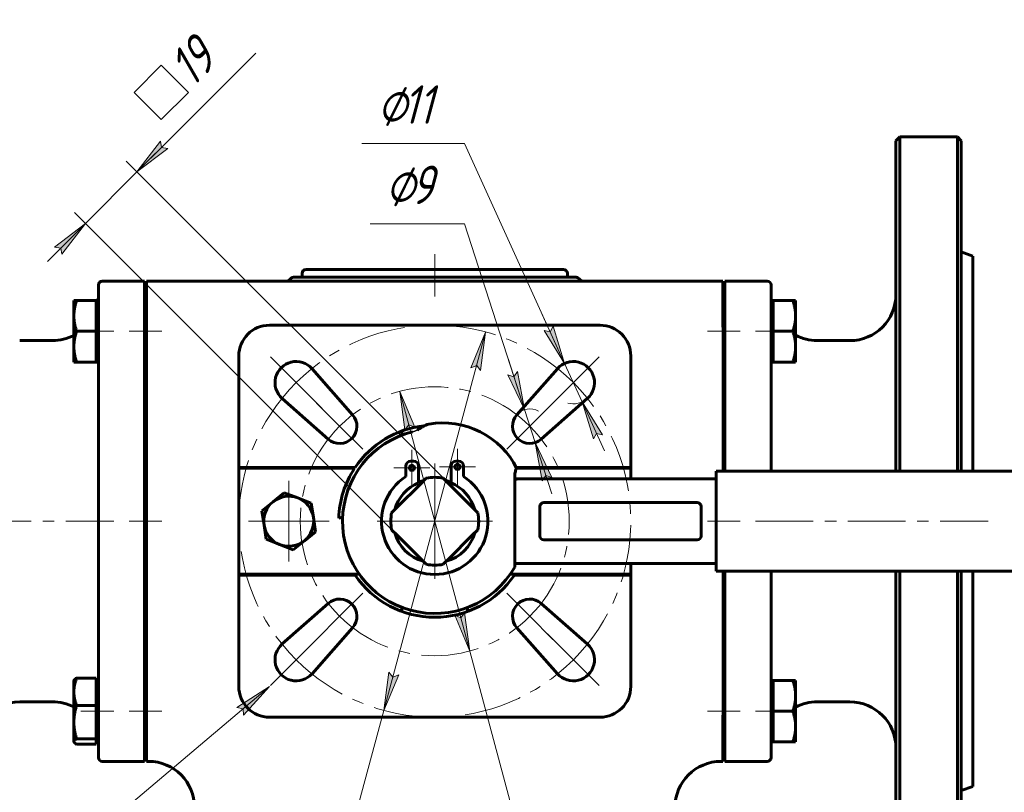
# Model space of a CAD drawing. Header units: millimetres. Extents: x 0 to 605, y 0 to 420.
# Tile 3 of 9: x 105 to 234, y 71 to 172. Entities that reach past the tile are written whole.
import ezdxf

# ---------------------------------------------------------------- set-up
doc = ezdxf.new("R2010")
doc.units = ezdxf.units.MM
for name, pattern in [('K5LT-1', [0]), ('K5LT_AXLED', [12, 7.5, -1.5, 1.5, -1.5]), ('K5LT_BASIC', [0]), ('K5LT_THIN', [0])]:
    doc.linetypes.add(name, pattern=pattern)
doc.layers.add('Системный слой', color=7, linetype='Continuous')
doc.layers.add('Системный слой (1)', color=7, linetype='Continuous', true_color=0x6c6c6c)
doc.styles.add('KDIMTEXTSTYLE', font='txt', dxfattribs={"width": 0.96, "oblique": 15, "height": 5})
doc.styles.add('KTEXTSTYLE', font='txt', dxfattribs={"width": 0.96, "height": 5})
doc.dimstyles.new('KDIMSTYLE (0.50)', dxfattribs={"dimtxt": 5, "dimasz": 1, "dimexe": 2, "dimexo": 0, "dimgap": 1, "dimtad": 1, "dimlfac": 2, "dimtxsty": 'KDIMTEXTSTYLE', "dimsah": 1, "dimcen": 0, "dimdle": 1, "dimadec": 0, "dimazin": 0, "dimtfac": 0.667, "dimtmove": 0, "dimatfit": 3, "dimfxl": 1, "dimtvp": 1, "dimtolj": 1, "dimtzin": 0, "dimarcsym": 0})

# ---------------------------------------------------------------- blocks, each defined once
blk = doc.blocks.new('U51')
at = {"layer": 'Системный слой (1)', "color": 143, "linetype": 'K5LT_BASIC', "lineweight": 60, "true_color": 0x33acca}
for p, q in [((219.92, 112.76), (219.92, 156.26)), ((219.92, 56.26), (219.92, 99.76))]:
    blk.add_line(p, q, dxfattribs=at)
blk = doc.blocks.new('U52')
at = {"layer": 'Системный слой (1)', "color": 143, "linetype": 'K5LT_BASIC', "lineweight": 60, "true_color": 0x33acca}
for p, q in [((203.17, 112.76), (203.17, 131.51)), ((203.17, 81.01), (203.17, 99.76))]:
    blk.add_line(p, q, dxfattribs=at)
blk = doc.blocks.new('U53')
at = {"layer": 'Системный слой (1)', "color": 143, "linetype": 'K5LT_BASIC', "lineweight": 60, "true_color": 0x33acca}
for p, q in [((227.92, 112.76), (227.92, 155.76)), ((227.92, 56.76), (227.92, 99.76))]:
    blk.add_line(p, q, dxfattribs=at)
blk = doc.blocks.new('U54')
at = {"layer": 'Системный слой (1)', "color": 143, "linetype": 'K5LT_BASIC', "lineweight": 60, "true_color": 0x33acca}
for p, q in [((229.42, 140.76), (229.42, 112.76)), ((229.42, 99.76), (229.42, 71.76))]:
    blk.add_line(p, q, dxfattribs=at)
blk = doc.blocks.new('U55')
at = {"layer": 'Системный слой (1)', "color": 143, "linetype": 'K5LT_BASIC', "lineweight": 60, "true_color": 0x33acca}
for start, end in [(62.1824, 90), (0, 7.5181)]:
    blk.add_arc((109.67, 76.76), 6, start, end, dxfattribs=at)
blk = doc.blocks.new('U57')
at = {"layer": 'Системный слой (1)', "color": 143, "linetype": 'K5LT_BASIC', "lineweight": 60, "true_color": 0x33acca}
for p, q in [((219.42, 155.76), (219.42, 112.76)), ((219.42, 99.76), (219.42, 56.76))]:
    blk.add_line(p, q, dxfattribs=at)
blk = doc.blocks.new('U58')
at = {"layer": 'Системный слой (1)', "color": 143, "linetype": 'K5LT_BASIC', "lineweight": 60, "true_color": 0x33acca}
for start, end in [(352.4819, 0), (270, 297.8176)]:
    blk.add_arc((109.67, 135.76), 6, start, end, dxfattribs=at)
blk = doc.blocks.new('U59')
at = {"layer": 'Системный слой (1)', "color": 143, "linetype": 'K5LT_BASIC', "lineweight": 60, "true_color": 0x33acca}
for start, end in [(90, 117.8176), (172.4819, 180)]:
    blk.add_arc((209.17, 76.76), 6, start, end, dxfattribs=at)
blk = doc.blocks.new('U60')
at = {"layer": 'Системный слой (1)', "color": 143, "linetype": 'K5LT_BASIC', "lineweight": 60, "true_color": 0x33acca}
for p, q in [((197.17, 131.51), (197.17, 112.76)), ((197.17, 99.76), (197.17, 81.01))]:
    blk.add_line(p, q, dxfattribs=at)
blk = doc.blocks.new('U61')
at = {"layer": 'Системный слой (1)', "color": 143, "linetype": 'K5LT_BASIC', "lineweight": 60, "true_color": 0x33acca}
for start, end in [(180, 187.5181), (242.1824, 270)]:
    blk.add_arc((209.17, 135.76), 6, start, end, dxfattribs=at)
blk = doc.blocks.new('U62')
at = {"layer": 'Системный слой (1)', "color": 143, "linetype": 'K5LT_BASIC', "lineweight": 60, "true_color": 0x33acca}
for p, q in [((227.42, 156.26), (227.42, 112.76)), ((227.42, 99.76), (227.42, 56.26))]:
    blk.add_line(p, q, dxfattribs=at)
blk = doc.blocks.new('U64')
at = {"layer": 'Системный слой (1)', "color": 143, "linetype": 'K5LT_BASIC', "lineweight": 60, "true_color": 0x33acca}
for p, q in [((184.92, 113.16), (184.92, 111.76)), ((184.92, 100.76), (184.92, 99.36))]:
    blk.add_line(p, q, dxfattribs=at)
blk = doc.blocks.new('U65')
at = {"layer": 'Системный слой (1)', "color": 143, "linetype": 'K5LT_BASIC', "lineweight": 60, "true_color": 0x33acca}
for p, q in [((196.92, 131.51), (196.92, 112.76)), ((196.92, 99.76), (196.92, 81.01))]:
    blk.add_line(p, q, dxfattribs=at)
blk = doc.blocks.new('U66')
at = {"layer": 'Системный слой (1)', "color": 143, "linetype": 'K5LT_BASIC', "lineweight": 60, "true_color": 0x33acca}
for p, q in [((112.47, 77.59), (112.47, 77.56)), ((112.47, 77.56), (112.48, 77.53)), ((112.48, 77.53), (112.5, 77.5)), ((112.5, 77.5), (112.56, 77.41)), ((112.56, 77.41), (112.67, 77.33)), ((112.67, 77.33), (112.83, 77.23))]:
    blk.add_line(p, q, dxfattribs=at)
blk = doc.blocks.new('U67')
at = {"layer": 'Системный слой (1)', "color": 30, "linetype": 'K5LT_AXLED', "lineweight": 18, "true_color": 0xff8000}
for q in [(140.42, 111.51), (135.17, 106.26), (145.67, 106.26), (140.42, 101.01)]:
    blk.add_line((140.42, 106.26), q, dxfattribs=at)
blk = doc.blocks.new('U68')
at = {"layer": 'Системный слой (1)', "color": 30, "linetype": 'K5LT_AXLED', "lineweight": 18, "true_color": 0xff8000}
for q in [(156.45, 115.53), (154.11, 113.2), (158.78, 113.2), (156.45, 110.87)]:
    blk.add_line((156.45, 113.2), q, dxfattribs=at)
blk = doc.blocks.new('U69')
at = {"layer": 'Системный слой (1)', "color": 30, "linetype": 'K5LT_AXLED', "lineweight": 18, "true_color": 0xff8000}
for q in [(162.38, 115.67), (160.04, 113.33), (164.72, 113.33), (162.38, 110.99)]:
    blk.add_line((162.38, 113.33), q, dxfattribs=at)
blk = doc.blocks.new('U70')
at = {"layer": 'Системный слой (1)', "color": 30, "linetype": 'K5LT_AXLED', "lineweight": 18, "true_color": 0xff8000}
for p, q in [((141.39, 124.29), (138.03, 127.65)), ((177.45, 124.29), (180.81, 127.65)), ((144.75, 120.93), (141.39, 124.29)), ((174.09, 120.93), (177.45, 124.29)), ((144.75, 91.59), (141.39, 88.23)), ((174.09, 91.59), (177.45, 88.23)), ((141.39, 88.23), (138.03, 84.87)), ((177.45, 88.23), (180.81, 84.87))]:
    blk.add_line(p, q, dxfattribs=at)
for start, end in [(45, 135), (135, 225), (315, 45), (225, 315)]:
    blk.add_arc((159.42, 106.26), 25.5, start, end, dxfattribs=at)
blk = doc.blocks.new('U71')
at = {"layer": 'Системный слой (1)', "color": 30, "linetype": 'K5LT_AXLED', "lineweight": 18, "true_color": 0xff8000}
for p, q in [((147.04, 118.63), (144.04, 121.64)), ((171.79, 118.63), (174.8, 121.64)), ((150.05, 115.63), (147.04, 118.63)), ((168.79, 115.63), (171.79, 118.63)), ((150.05, 96.89), (147.04, 93.89)), ((168.79, 96.89), (171.79, 93.89)), ((147.04, 93.89), (144.04, 90.88)), ((171.79, 93.89), (174.8, 90.88))]:
    blk.add_line(p, q, dxfattribs=at)
for start, end in [(45, 135), (135, 225), (315, 45), (225, 315)]:
    blk.add_arc((159.42, 106.26), 17.5, start, end, dxfattribs=at)
blk = doc.blocks.new('U72')
at = {"layer": 'Системный слой (1)', "color": 30, "linetype": 'K5LT_AXLED', "lineweight": 18, "true_color": 0xff8000}
for q in [(159.42, 115.19), (150.49, 106.26), (168.34, 106.26), (159.42, 97.33)]:
    blk.add_line((159.42, 106.26), q, dxfattribs=at)
blk = doc.blocks.new('D9')
at = {"layer": 'Системный слой (1)'}
for points in [[(165.38, 125.89), (166.04, 130.88), (164.11, 126.23), (164.88, 126.54)], [(152.79, 81.64), (154.73, 86.29), (153.96, 85.98), (153.46, 86.64)]]:
    blk.add_hatch(color=7, dxfattribs=at).paths.add_polyline_path(points)
at = {"layer": 'Системный слой (1)', "color": 7, "linetype": 'K5LT_THIN', "lineweight": 18, "true_color": 0xffffff}
for p, q in [((166.04, 130.88), (152.79, 81.64)), ((164.11, 126.23), (166.04, 130.88)), ((166.04, 130.88), (165.38, 125.89)), ((164.88, 126.54), (164.11, 126.23)), ((165.38, 125.89), (164.88, 126.54)), ((152.79, 81.64), (153.46, 86.64)), ((154.73, 86.29), (152.79, 81.64)), ((153.46, 86.64), (153.96, 85.98)), ((153.96, 85.98), (154.73, 86.29)), ((152.79, 81.64), (135.92, 18.93)), ((135.92, 18.93), (118.32, 18.93))]:
    blk.add_line(p, q, dxfattribs=at)
blk.add_wipeout([(120.32, 19.93), (120.32, 27.32), (133.37, 27.32), (133.37, 19.93)]).dxf.layer = 'Системный слой (1)'
at = {"layer": 'Системный слой (1)', "color": 7, "char_height": 5, "attachment_point": 1, "style": 'KTEXTSTYLE'}
for s, insert in [('\\fArial|b0|c204|p34;\\H5.0;\\W1.000;\\Q15;\\fGOST Type AU|b0|i0|c204|p34;\\Q15;\\W0.960;⌀', (120.32, 26.52)), ('\\fArial|b0|c204|p34;\\H5.0;\\W1.000;\\Q15;\\fGOST Type AU|b0|i0|c204|p34;\\Q15;\\W0.960;102', (123.63, 26.52))]:
    blk.add_mtext(s, dxfattribs=dict(at, insert=insert))
blk = doc.blocks.new('KDIMARROW_01')
at = {"layer": 'Системный слой'}
blk.add_hatch(color=0, dxfattribs=at).paths.add_polyline_path([(-5, -0.66), (0, 0), (-5, 0.66), (-4.5, 0)])
at = {"layer": 'Системный слой', "color": 0, "linetype": 'K5LT_THIN', "lineweight": 18}
for p, q in [((-4.5, 0), (-5, 0.66)), ((-5, 0.66), (0, 0)), ((0, 0), (-5, -0.66)), ((-5, -0.66), (-4.5, 0))]:
    blk.add_line(p, q, dxfattribs=at)
at = {"layer": 'Системный слой (1)', "color": 0, "linetype": 'K5LT_THIN', "lineweight": 18}
blk.add_line((439.69, 264.16), (439.19, 264.16), dxfattribs=at)
blk = doc.blocks.new('D10')
at = {"layer": 'Системный слой (1)'}
for points in [[(156.81, 118.5), (154.87, 123.16), (155.53, 118.16), (156.04, 118.81)], [(163.97, 89.36), (163.3, 94.36), (162.8, 93.71), (162.03, 94.02)]]:
    blk.add_hatch(color=7, dxfattribs=at).paths.add_polyline_path(points)
at = {"layer": 'Системный слой (1)', "color": 7, "linetype": 'K5LT_THIN', "lineweight": 18, "true_color": 0xffffff}
for p, q in [((154.87, 123.16), (156.81, 118.5)), ((155.53, 118.16), (154.87, 123.16)), ((154.87, 123.16), (163.97, 89.36)), ((156.04, 118.81), (155.53, 118.16)), ((156.81, 118.5), (156.04, 118.81)), ((163.97, 89.36), (162.03, 94.02)), ((162.03, 94.02), (162.8, 93.71)), ((162.8, 93.71), (163.3, 94.36)), ((163.3, 94.36), (163.97, 89.36)), ((163.97, 89.36), (182.92, 18.93)), ((182.92, 18.93), (198.4, 18.93))]:
    blk.add_line(p, q, dxfattribs=at)
blk.add_wipeout([(184.92, 19.93), (184.92, 27.32), (195.94, 27.32), (195.94, 19.93)]).dxf.layer = 'Системный слой (1)'
at = {"layer": 'Системный слой (1)', "color": 7, "char_height": 5, "attachment_point": 1, "style": 'KTEXTSTYLE'}
for s, insert in [('\\fArial|b0|c204|p34;\\H5.0;\\W1.000;\\Q15;\\fGOST Type AU|b0|i0|c204|p34;\\Q15;\\W0.960;⌀', (184.92, 26.52)), ('\\fArial|b0|c204|p34;\\H5.0;\\W1.000;\\Q15;\\fGOST Type AU|b0|i0|c204|p34;\\Q15;\\W0.960;70', (188.23, 26.52))]:
    blk.add_mtext(s, dxfattribs=dict(at, insert=insert))
blk = doc.blocks.new('D11')
at = {"layer": 'Системный слой (1)'}
for points in [[(171.1, 120.78), (170.19, 125.74), (169.72, 125.06), (168.94, 125.33)], [(174.65, 111.94), (172.48, 116.49), (173.39, 111.53), (173.87, 112.21)]]:
    blk.add_hatch(color=7, dxfattribs=at).paths.add_polyline_path(points)
at = {"layer": 'Системный слой (1)', "color": 7, "linetype": 'K5LT_THIN', "lineweight": 18, "true_color": 0xffffff}
for p, q in [((163.3, 144.94), (151, 144.94)), ((171.1, 120.78), (163.3, 144.94)), ((171.1, 120.78), (168.95, 127.44)), ((170.19, 125.74), (169.72, 125.06)), ((171.1, 120.78), (170.19, 125.74)), ((169.72, 125.06), (168.94, 125.33)), ((168.94, 125.33), (171.1, 120.78)), ((172.48, 116.49), (171.1, 120.78)), ((172.48, 116.49), (173.39, 111.53)), ((174.65, 111.94), (172.48, 116.49)), ((172.48, 116.49), (174.63, 109.83)), ((173.39, 111.53), (173.87, 112.21)), ((173.87, 112.21), (174.65, 111.94))]:
    blk.add_line(p, q, dxfattribs=at)
blk.add_arc((171.79, 118.63), 2.25, 59.9628, 138.5833, dxfattribs=at)
blk.add_wipeout([(153, 145.94), (153, 153.33), (160.97, 153.33), (160.97, 145.94)]).dxf.layer = 'Системный слой (1)'
at = {"layer": 'Системный слой (1)', "color": 7, "char_height": 5, "attachment_point": 1, "style": 'KTEXTSTYLE'}
for s, insert in [('\\fArial|b0|c204|p34;\\H5.0;\\W1.000;\\Q15;\\fGOST Type AU|b0|i0|c204|p34;\\Q15;\\W0.960;⌀', (153, 152.53)), ('\\fArial|b0|c204|p34;\\H5.0;\\W1.000;\\Q15;\\fGOST Type AU|b0|i0|c204|p34;\\Q15;\\W0.960;9', (156.31, 152.53))]:
    blk.add_mtext(s, dxfattribs=dict(at, insert=insert))
blk = doc.blocks.new('D12')
at = {"layer": 'Системный слой (1)'}
for points in [[(176.31, 126.79), (174.84, 131.62), (174.45, 130.89), (173.64, 131.07)], [(181.26, 117.51), (178.59, 121.79), (180.06, 116.96), (180.45, 117.69)]]:
    blk.add_hatch(color=7, dxfattribs=at).paths.add_polyline_path(points)
at = {"layer": 'Системный слой (1)', "color": 7, "linetype": 'K5LT_THIN', "lineweight": 18, "true_color": 0xffffff}
for p, q in [((163.3, 155.39), (149.94, 155.39)), ((176.31, 126.79), (163.3, 155.39)), ((176.31, 126.79), (173.41, 133.17)), ((174.45, 130.89), (173.64, 131.07)), ((173.64, 131.07), (176.31, 126.79)), ((174.84, 131.62), (174.45, 130.89)), ((176.31, 126.79), (174.84, 131.62)), ((178.59, 121.79), (176.31, 126.79)), ((178.59, 121.79), (180.06, 116.96)), ((181.26, 117.51), (178.59, 121.79)), ((178.59, 121.79), (181.49, 115.42)), ((180.06, 116.96), (180.45, 117.69)), ((180.45, 117.69), (181.26, 117.51))]:
    blk.add_line(p, q, dxfattribs=at)
blk.add_arc((177.45, 124.29), 2.75, 254.4966, 311.4167, dxfattribs=at)
blk.add_arc((177.45, 124.29), 2.75, 254.4966, 311.4167, dxfattribs=at)
blk.add_wipeout([(151.94, 156.39), (151.94, 163.77), (160.93, 163.77), (160.93, 156.39)]).dxf.layer = 'Системный слой (1)'
at = {"layer": 'Системный слой (1)', "color": 7, "char_height": 5, "attachment_point": 1, "style": 'KTEXTSTYLE'}
for s, insert in [('\\fArial|b0|c204|p34;\\H5.0;\\W1.000;\\Q15;\\fGOST Type AU|b0|i0|c204|p34;\\Q15;\\W0.960;⌀', (151.94, 162.98)), ('\\fArial|b0|c204|p34;\\H5.0;\\W1.000;\\Q15;\\fGOST Type AU|b0|i0|c204|p34;\\Q15;\\W0.960;11', (155.25, 162.98))]:
    blk.add_mtext(s, dxfattribs=dict(at, insert=insert))
blk = doc.blocks.new('D13')
at = {"layer": 'Системный слой (1)'}
for points in [[(120.68, 151.71), (124.68, 154.78), (123.86, 154.9), (123.75, 155.71)], [(110.9, 140.99), (113.97, 145), (109.96, 141.93), (110.78, 141.81)]]:
    blk.add_hatch(color=7, dxfattribs=at).paths.add_polyline_path(points)
at = {"layer": 'Системный слой (1)', "color": 7, "linetype": 'K5LT_THIN', "lineweight": 18, "true_color": 0xffffff}
for p, q in [((120.68, 151.71), (125.63, 156.66)), ((123.75, 155.71), (120.68, 151.71)), ((120.68, 151.71), (124.22, 155.25)), ((123.86, 154.9), (123.75, 155.71)), ((120.68, 151.71), (124.68, 154.78)), ((124.68, 154.78), (123.86, 154.9)), ((161.25, 111.15), (119.27, 153.13)), ((113.97, 145), (120.68, 151.71)), ((154.53, 104.43), (112.55, 146.41)), ((113.97, 145), (109.02, 140.05)), ((113.97, 145), (109.96, 141.93)), ((110.9, 140.99), (113.97, 145)), ((109.96, 141.93), (110.78, 141.81)), ((110.78, 141.81), (110.9, 140.99))]:
    blk.add_line(p, q, dxfattribs=at)
blk.add_wipeout([(124.95, 157.39), (119.73, 162.61), (128.44, 171.32), (133.66, 166.1)]).dxf.layer = 'Системный слой (1)'
for p, q in [((124.24, 155.27), (136.14, 167.17)), ((120.29, 162.05), (123.83, 165.59)), ((123.83, 165.59), (127.36, 162.05)), ((123.83, 158.52), (120.29, 162.05)), ((127.36, 162.05), (123.83, 158.52))]:
    blk.add_line(p, q, dxfattribs=at)
at = {"layer": 'Системный слой (1)', "color": 7, "insert": (124.33, 166.09), "char_height": 5, "attachment_point": 1, "rotation": 45, "style": 'KTEXTSTYLE'}
blk.add_mtext('\\fArial|b0|c204|p34;\\H5.0;\\W1.000;\\Q15;\\fGOST Type AU|b0|i0|c204|p34;\\Q15;\\W0.960;19', dxfattribs=at)
blk = doc.blocks.new('U73')
at = {"layer": 'Системный слой (1)'}
blk.add_hatch(color=7, dxfattribs=at).paths.add_polyline_path([(134.52, 81.03), (137.92, 84.76), (133.67, 82.04), (134.48, 81.86)])
at = {"layer": 'Системный слой (1)', "color": 7, "linetype": 'K5LT_THIN', "lineweight": 18, "true_color": 0xffffff}
for p, q in [((81.44, 37.01), (137.92, 84.76)), ((133.67, 82.04), (137.92, 84.76)), ((137.92, 84.76), (134.52, 81.03)), ((134.48, 81.86), (133.67, 82.04)), ((134.52, 81.03), (134.48, 81.86)), ((81.44, 37.01), (32.49, 37.01))]:
    blk.add_line(p, q, dxfattribs=at)
at = {"layer": 'Системный слой (1)', "color": 7, "insert": (34.49, 44.6), "char_height": 5, "attachment_point": 1, "style": 'KTEXTSTYLE'}
blk.add_mtext('\\fArial|b0|c204|p34;\\H5.0;\\W1.000;\\Q15;\\fGOST Type AU|b0|i0|c204|p34;\\Q15;\\W0.960;ISO 5211 F07/F10', dxfattribs=at)

msp = doc.modelspace()

# ---------------------------------------------------------------- linework, layer by layer
at = {"layer": 'Системный слой (1)', "color": 143, "linetype": 'K5LT_BASIC', "lineweight": 60, "true_color": 0x33acca}
for p, q in [((219.4181, 155.7605), (219.9181, 156.2605)), ((219.9181, 156.2605), (227.4181, 156.2605)), ((227.9181, 155.7605), (227.4181, 156.2605)), ((229.4181, 140.7605), (227.9181, 141.3065)), ((142.1681, 138.0105), (142.1681, 138.5105)), ((176.1681, 139.0105), (142.6681, 139.0105)), ((153.7085, 139.0155), (153.7085, 139.0105)), ((153.7085, 139.0155), (154.1139, 139.0155)), ((154.1139, 139.0155), (154.1139, 139.0105)), ((154.1139, 139.0155), (154.2449, 139.0155)), ((154.2449, 139.0155), (154.8134, 139.0155)), ((154.8134, 139.0155), (155.3794, 139.0155)), ((155.3794, 139.0155), (155.5104, 139.0155)), ((155.5104, 139.0155), (155.9157, 139.0155)), ((155.5104, 139.0155), (155.5104, 139.0105)), ((155.9157, 139.0155), (155.9157, 139.0105)), ((156.1209, 139.0155), (156.1209, 139.0105)), ((156.1209, 139.0155), (156.5732, 139.0155)), ((156.5732, 139.0155), (156.9192, 139.0155)), ((156.5732, 139.0155), (156.5732, 139.0105)), ((156.9192, 139.0155), (157.6953, 139.0155)), ((157.6953, 139.0155), (158.4813, 139.0155)), ((158.4813, 139.0155), (158.4813, 139.0105)), ((159.1832, 139.0155), (159.6726, 139.0155)), ((159.1832, 139.0155), (159.1832, 139.0105)), ((159.6726, 139.0155), (159.6726, 139.0105)), ((160.3696, 139.0155), (160.3696, 139.0105)), ((160.3696, 139.0155), (160.7478, 139.0155)), ((160.7478, 139.0155), (161.9762, 139.0155)), ((160.7478, 139.0155), (160.7478, 139.0105)), ((161.9762, 139.0155), (161.9762, 139.0105)), ((161.9762, 139.0155), (162.5521, 139.0155)), ((162.5521, 139.0155), (162.5521, 139.0105)), ((162.992, 139.0155), (163.6099, 139.0155)), ((162.992, 139.0155), (162.992, 139.0105)), ((163.6099, 139.0155), (164.7024, 139.0155)), ((163.6099, 139.0155), (163.6099, 139.0105)), ((164.7024, 139.0155), (165.3969, 139.0155)), ((165.3969, 139.0155), (165.3969, 139.0105)), ((176.6681, 138.0105), (176.6681, 138.5105)), ((121.6681, 137.5105), (116.1681, 137.5105)), ((121.6681, 131.5105), (121.6681, 137.5105)), ((121.9181, 137.5105), (121.9181, 131.5105)), ((196.9181, 137.5105), (121.9181, 137.5105)), ((177.8021, 138.0105), (141.0341, 138.0105)), ((196.9181, 131.5105), (196.9181, 137.5105)), ((202.6681, 137.5105), (197.1681, 137.5105)), ((197.1681, 137.5105), (197.1681, 131.5105)), ((115.6681, 137.0105), (115.6681, 131.5105)), ((203.1681, 131.5105), (203.1681, 137.0105)), ((112.468, 132.9755), (112.468, 134.9755)), ((112.468, 134.9755), (112.8253, 134.9755)), ((115.368, 134.9755), (112.8253, 134.9755)), ((115.368, 134.9755), (115.368, 132.9755)), ((115.368, 134.9755), (115.6681, 134.9755)), ((203.4681, 134.9755), (203.1681, 134.9755)), ((203.4681, 134.9755), (206.0109, 134.9755)), ((203.4681, 132.9755), (203.4681, 134.9755)), ((206.0109, 134.9755), (206.3681, 134.9755)), ((206.3681, 134.9755), (206.3681, 132.9755)), ((121.6681, 133.4755), (121.9181, 133.4755)), ((197.1681, 133.4755), (196.9181, 133.4755)), ((112.468, 128.9755), (112.468, 132.9755)), ((115.368, 132.9755), (115.368, 130.9755)), ((203.4681, 130.9755), (203.4681, 132.9755)), ((206.3681, 132.9755), (206.3681, 128.9755)), ((115.368, 130.9755), (112.8253, 130.9755)), ((115.368, 130.9755), (115.368, 128.9755)), ((115.6681, 131.5105), (115.6681, 81.0105)), ((121.6681, 81.0105), (121.6681, 131.5105)), ((121.9181, 81.0105), (121.9181, 131.5105)), ((180.9181, 131.7605), (137.9181, 131.7605)), ((203.4681, 128.9755), (203.4681, 130.9755)), ((203.4681, 130.9755), (206.0109, 130.9755)), ((109.6681, 129.7605), (105.4181, 129.7605)), ((209.1681, 129.7605), (213.4181, 129.7605)), ((112.468, 126.9755), (112.468, 128.9755)), ((115.368, 128.9755), (115.368, 126.9755)), ((121.6681, 128.4755), (121.9181, 128.4755)), ((197.1681, 128.4755), (196.9181, 128.4755)), ((203.4681, 126.9755), (203.4681, 128.9755)), ((206.3681, 128.9755), (206.3681, 126.9755)), ((112.8253, 126.9755), (112.468, 126.9755)), ((115.368, 126.9755), (112.8253, 126.9755)), ((115.368, 126.9755), (115.6681, 126.9755)), ((133.9181, 127.7605), (133.9181, 113.2605)), ((184.9181, 113.2605), (184.9181, 127.7605)), ((203.4681, 126.9755), (203.1681, 126.9755)), ((203.4681, 126.9755), (206.0109, 126.9755)), ((206.3681, 126.9755), (206.0109, 126.9755)), ((143.4491, 126.1109), (148.731, 120.1233)), ((170.1051, 120.1233), (175.387, 126.1109)), ((145.5553, 116.9476), (139.5677, 122.2295)), ((179.2685, 122.2295), (173.2809, 116.9476)), ((155.1534, 118.0105), (155.1534, 117.4771)), ((156.6681, 114.0733), (156.3181, 114.0733)), ((162.5181, 114.0733), (162.1949, 114.0733)), ((121.9181, 113.7605), (121.6681, 113.7605)), ((133.9181, 113.2605), (134.4181, 113.2605)), ((133.9181, 113.2605), (133.9181, 113.1605)), ((147.2365, 113.1605), (133.9181, 113.1605)), ((133.9181, 99.3605), (133.9181, 113.1605)), ((134.4181, 113.2605), (149.0619, 113.2605)), ((146.9181, 113.1605), (146.9181, 113.2605)), ((148.995, 113.1605), (147.2365, 113.1605)), ((155.6681, 113.4233), (155.6681, 112.0833)), ((157.3181, 111.2635), (157.3181, 113.4233)), ((161.5449, 113.4233), (161.5449, 111.2521)), ((163.1681, 112.0833), (163.1681, 113.4233)), ((170.0045, 113.2605), (184.4181, 113.2605)), ((170.0359, 113.1025), (170.0563, 113.1492)), ((171.5996, 113.1605), (170.0512, 113.1605)), ((184.9181, 113.1605), (171.5996, 113.1605)), ((171.9181, 113.2605), (171.9181, 113.1605)), ((184.4181, 113.2605), (184.9181, 113.2605)), ((184.9181, 113.1605), (184.9181, 113.2605)), ((196.0405, 112.7605), (196.0405, 111.7605)), ((206.2078, 112.7605), (196.0405, 112.7605)), ((196.9181, 113.7605), (197.1681, 113.7605)), ((207.0682, 112.7605), (206.2078, 112.7605)), ((306.9199, 112.7605), (207.0682, 112.7605)), ((158.3096, 111.8695), (157.5858, 111.1457)), ((161.2504, 111.1457), (160.5266, 111.8695)), ((169.8265, 100.2886), (169.8265, 112.101)), ((169.8265, 111.7605), (170.3733, 111.7605)), ((169.8266, 111.7101), (170.3733, 111.7605)), ((196.0405, 111.7605), (170.3733, 111.7605)), ((196.0405, 100.7605), (196.0405, 111.7605)), ((157.5858, 111.1457), (154.5329, 108.0928)), ((164.3033, 108.0928), (161.2504, 111.1457)), ((138.3838, 108.7951), (139.8471, 109.9696)), ((139.8471, 109.9696), (141.5959, 109.2896)), ((141.5959, 109.2896), (143.3448, 108.6095)), ((136.9204, 107.6206), (138.3838, 108.7951)), ((137.2059, 105.766), (136.9204, 107.6206)), ((143.3448, 108.6095), (143.6303, 106.755)), ((154.5329, 108.0928), (153.8091, 107.369)), ((165.0271, 107.369), (164.3033, 108.0928)), ((173.1002, 104.3327), (173.1002, 108.1897)), ((173.6002, 108.6897), (193.5736, 108.6897)), ((194.0736, 108.1897), (194.0736, 104.3327)), ((143.6303, 106.755), (143.9157, 104.9004)), ((147.4304, 106.8033), (146.9245, 106.6598)), ((137.4914, 103.9115), (137.2059, 105.766)), ((153.8091, 105.152), (154.5329, 104.4282)), ((164.3033, 104.4282), (165.0271, 105.152)), ((139.2402, 103.2315), (137.4914, 103.9115)), ((143.9157, 104.9004), (142.4524, 103.7259)), ((154.5329, 104.4282), (157.5858, 101.3753)), ((161.2504, 101.3753), (164.3033, 104.4282)), ((193.5736, 103.8327), (173.6002, 103.8327)), ((140.9891, 102.5514), (139.2402, 103.2315)), ((142.4524, 103.7259), (140.9891, 102.5514)), ((157.5858, 101.3753), (158.3096, 100.6515)), ((160.5266, 100.6515), (161.2504, 101.3753)), ((169.8265, 100.7605), (170.3733, 100.7605)), ((170.3733, 100.7605), (169.8266, 100.811)), ((170.3733, 100.7605), (196.0405, 100.7605)), ((196.0405, 100.7605), (196.0405, 99.7605)), ((121.9181, 98.7605), (121.6681, 98.7605)), ((133.9181, 99.3605), (147.2365, 99.3605)), ((133.9181, 99.3605), (133.9181, 99.2605)), ((133.9181, 99.2605), (133.9181, 84.7605)), ((134.4181, 99.2605), (133.9181, 99.2605)), ((149.0619, 99.2605), (134.4181, 99.2605)), ((146.9181, 99.2605), (146.9181, 99.3605)), ((147.2365, 99.3605), (149.6002, 99.3605)), ((169.2359, 99.3605), (171.5996, 99.3605)), ((184.4181, 99.2605), (169.7742, 99.2605)), ((171.5996, 99.3605), (184.9181, 99.3605)), ((171.9181, 99.3605), (171.9181, 99.2605)), ((184.9181, 99.2605), (184.4181, 99.2605)), ((184.9181, 99.2605), (184.9181, 99.3605)), ((184.9181, 84.7605), (184.9181, 99.2605)), ((196.0405, 99.7605), (206.2078, 99.7605)), ((196.9181, 98.7605), (197.1681, 98.7605)), ((206.2078, 99.7605), (207.0682, 99.7605)), ((207.0682, 99.7605), (306.9199, 99.7605)), ((139.5677, 90.2916), (145.5553, 95.5735)), ((155.1534, 95.0439), (155.1534, 94.5105)), ((163.6828, 94.5105), (163.6828, 95.0439)), ((173.2809, 95.5735), (179.2685, 90.2916)), ((148.731, 92.3977), (143.4491, 86.4101)), ((175.387, 86.4101), (170.1051, 92.3977)), ((115.368, 85.8564), (112.8253, 85.8564)), ((115.368, 85.8564), (115.368, 84.0606)), ((112.468, 85.5456), (112.4966, 85.5949)), ((112.468, 84.0606), (112.468, 85.5456)), ((115.368, 85.5456), (115.6681, 85.5456)), ((203.4681, 85.5456), (203.1681, 85.5456)), ((203.4681, 83.5456), (203.4681, 85.5456)), ((203.4681, 85.5456), (206.0109, 85.5456)), ((206.0109, 85.5456), (206.3681, 85.5456)), ((206.3681, 85.5456), (206.3681, 83.5456)), ((112.468, 80.1094), (112.468, 84.0606)), ((115.368, 84.0606), (115.368, 82.2649)), ((121.6681, 84.0456), (121.9181, 84.0456)), ((197.1681, 84.0456), (196.9181, 84.0456)), ((203.4681, 81.5456), (203.4681, 83.5456)), ((206.3681, 83.5456), (206.3681, 79.5456)), ((109.6681, 82.7605), (105.4181, 82.7605)), ((115.368, 82.2649), (112.8253, 82.2649)), ((115.368, 82.2649), (115.368, 80.1094)), ((209.1681, 82.7605), (213.4181, 82.7605)), ((115.6681, 81.0105), (115.6681, 75.5105)), ((121.6681, 75.0105), (121.6681, 81.0105)), ((121.9181, 81.0105), (121.9181, 75.0105)), ((137.9181, 80.7605), (180.9181, 80.7605)), ((196.9181, 75.0105), (196.9181, 81.0105)), ((197.1681, 81.0105), (197.1681, 75.0105)), ((203.1681, 75.5105), (203.1681, 81.0105)), ((203.4681, 79.5456), (203.4681, 81.5456)), ((203.4681, 81.5456), (206.0109, 81.5456)), ((112.468, 77.5944), (112.468, 80.1094)), ((115.368, 80.1094), (115.368, 77.954)), ((203.4681, 77.5456), (203.4681, 79.5456)), ((206.3681, 79.5456), (206.3681, 77.5456)), ((121.6681, 79.0456), (121.9181, 79.0456)), ((197.1681, 79.0456), (196.9181, 79.0456)), ((112.468, 77.5456), (112.468, 77.5944)), ((112.468, 77.5456), (112.4966, 77.4962)), ((115.368, 77.954), (112.8253, 77.954)), ((115.368, 77.2347), (112.8253, 77.2347)), ((115.368, 77.954), (115.368, 77.5944)), ((115.368, 77.5944), (115.368, 77.2347)), ((115.368, 77.5456), (115.6681, 77.5456)), ((203.4681, 77.5456), (203.1681, 77.5456)), ((203.4681, 77.5456), (206.0109, 77.5456)), ((206.3681, 77.5456), (206.0109, 77.5456)), ((116.1681, 75.0105), (121.6681, 75.0105)), ((121.9181, 75.0105), (122.1681, 75.0105)), ((196.6681, 75.0105), (196.9181, 75.0105)), ((197.1681, 75.0105), (202.6681, 75.0105)), ((229.4181, 71.7605), (227.9181, 71.2146))]:
    msp.add_line(p, q, dxfattribs=at)
at = {"layer": 'Системный слой (1)', "color": 30, "linetype": 'K5LT_AXLED', "lineweight": 18, "true_color": 0xff8000}
for p, q in [((159.4181, 135.5105), (159.4181, 141.0105)), ((113.368, 130.9755), (117.6681, 130.9755)), ((119.6681, 130.9755), (123.9181, 130.9755)), ((194.9181, 130.9755), (199.1681, 130.9755)), ((201.1681, 130.9755), (205.4681, 130.9755)), ((87.4181, 106.2605), (117.6681, 106.2605)), ((119.6681, 106.2605), (123.9181, 106.2605)), ((194.9181, 106.2605), (199.1681, 106.2605)), ((201.1681, 106.2605), (231.4181, 106.2605)), ((113.368, 81.5456), (117.6681, 81.5456)), ((119.6681, 81.5456), (123.9181, 81.5456)), ((194.9181, 81.5456), (199.1681, 81.5456)), ((201.1681, 81.5456), (205.4681, 81.5456))]:
    msp.add_line(p, q, dxfattribs=at)
at = {"layer": 'Системный слой (1)', "color": 143, "linetype": 'K5LT_BASIC', "lineweight": 60, "true_color": 0x33acca}
for centre, radius in [((156.4478, 113.1996), 0.3339), ((162.3796, 113.327), 0.3409)]:
    msp.add_circle(centre, radius, dxfattribs=at)
for centre, radius, start, end in [((142.6681, 138.5105), 0.5, 90, 180), ((176.1681, 138.5105), 0.5, 0, 90), ((116.1681, 137.0105), 0.5, 90, 180), ((140.1681, 138.0105), 0.5, 270, 330), ((141.0341, 137.5105), 0.5, 90, 150), ((177.8021, 137.5105), 0.5, 30, 90), ((178.6681, 138.0105), 0.5, 210, 270), ((202.6681, 137.0105), 0.5, 0, 90), ((213.4181, 135.7605), 6, 270, 0), ((137.9181, 127.7605), 4, 90, 180), ((180.9181, 127.7605), 4, 0, 90), ((141.3869, 124.2917), 2.75, 41.416678, 228.583322), ((177.4493, 124.2917), 2.75, 311.416678, 138.583322), ((147.0437, 118.6349), 2.25, 228.583322, 41.416678), ((171.7925, 118.6349), 2.25, 138.583322, 311.416678), ((159.4181, 106.2605), 12, 103.904188, 330.154597), ((159.4181, 106.2605), 12.5, 96.231718, 145.944202), ((156.3181, 113.4233), 0.65, 90, 180), ((156.6681, 113.4233), 0.65, 0, 90), ((162.1949, 113.4233), 0.65, 90, 180), ((162.5181, 113.4233), 0.65, 0, 90), ((159.4181, 106.2605), 12.5, 146.49567, 178.169375), ((172.3265, 112.101), 2.5, 156.383318, 168.450755), ((159.4181, 106.2605), 6.9258, 122.782509, 57.217491), ((159.4181, 106.2605), 5.5029, 104.674943, 112.433739), ((159.4181, 106.2605), 5.7175, 78.820993, 101.179007), ((159.4181, 106.2605), 5.5029, 67.263625, 75.325057), ((172.3265, 112.101), 2.5, 168.450755, 180), ((159.4181, 106.2605), 5.4258, 112.770344, 163.902603), ((159.4181, 106.2605), 5.4258, 16.097397, 66.921956), ((140.4181, 106.2605), 3.25, 68.751289, 128.751289), ((140.4181, 106.2605), 3.25, 8.751289, 68.751289), ((140.4181, 106.2605), 3.25, 128.751289, 188.751289), ((173.6002, 108.1897), 0.5, 90, 180), ((193.5736, 108.1897), 0.5, 0, 90), ((140.4181, 106.2605), 3.25, 308.751289, 8.751289), ((159.4181, 106.2605), 5.7175, 168.820993, 191.179007), ((159.4181, 106.2605), 5.7175, 348.820993, 11.179007), ((140.4181, 106.2605), 3.25, 188.751289, 248.751289), ((159.4181, 106.2605), 5.4258, 196.097397, 253.902603), ((159.4181, 106.2605), 5.4258, 286.097397, 343.902603), ((173.6002, 104.3327), 0.5, 180, 270), ((193.5736, 104.3327), 0.5, 270, 0), ((140.4181, 106.2605), 3.25, 248.751289, 308.751289), ((159.4181, 106.2605), 5.7175, 258.820993, 281.179007), ((151.9181, 97.5105), 4, 152.451454, 154.05552), ((159.4181, 106.2605), 12.5, 213.50433, 214.055798), ((159.4181, 106.2605), 12.5, 214.055798, 325.944202), ((147.0437, 93.8861), 2.25, 318.583322, 131.416678), ((171.7925, 93.8861), 2.25, 48.583322, 221.416678), ((141.3869, 88.2293), 2.75, 131.416678, 318.583322), ((177.4493, 88.2293), 2.75, 221.416678, 48.583322), ((137.9181, 84.7605), 4, 180, 270), ((180.9181, 84.7605), 4, 270, 0), ((105.4181, 76.7605), 6, 90, 180), ((213.4181, 76.7605), 6, 0, 90), ((116.1681, 75.5105), 0.5, 180, 270), ((122.1681, 69.0105), 6, 0, 90), ((196.6681, 69.0105), 6, 90, 180), ((202.6681, 75.5105), 0.5, 270, 0)]:
    msp.add_arc(centre, radius, start, end, dxfattribs=at)
msp.add_ellipse((161.7718, 111.2015), major_axis=(8.4572, -3.6978), ratio=0.81915204, start_param=0.74093925, end_param=2.26959789, dxfattribs=at)
for points, weights in [([(112.8253, 134.9755), (112.468, 133.9037), (112.468, 132.9755)], [1, 1.0379548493, 1]), ([(206.3681, 132.9755), (206.3681, 133.9037), (206.0109, 134.9755)], [1, 1.0379548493, 1]), ([(112.468, 132.9755), (112.468, 132.0473), (112.8253, 130.9755)], [1, 1.0379548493, 1]), ([(206.0109, 130.9755), (206.3681, 132.0473), (206.3681, 132.9755)], [1, 1.0379548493, 1]), ([(112.8253, 130.9755), (112.468, 129.9037), (112.468, 128.9755)], [1, 1.0379548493, 1]), ([(206.3681, 128.9755), (206.3681, 129.9037), (206.0109, 130.9755)], [1, 1.0379548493, 1]), ([(112.468, 128.9755), (112.468, 128.0473), (112.8253, 126.9755)], [1, 1.0379548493, 1]), ([(206.0109, 126.9755), (206.3681, 128.0473), (206.3681, 128.9755)], [1, 1.0379548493, 1]), ([(112.8253, 85.8564), (112.468, 84.8941), (112.468, 84.0606)], [1, 1.0379548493, 1]), ([(112.4966, 85.595), (112.5671, 85.7171), (112.8253, 85.8564)], [1.01546108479, 1.02714633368, 1]), ([(206.3681, 83.5456), (206.3681, 84.4738), (206.0109, 85.5456)], [1, 1.0379548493, 1]), ([(112.468, 84.0606), (112.468, 83.2272), (112.8253, 82.2649)], [1, 1.0379548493, 1]), ([(206.0109, 81.5456), (206.3681, 82.6174), (206.3681, 83.5456)], [1, 1.0379548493, 1]), ([(112.8253, 82.2649), (112.468, 81.1098), (112.468, 80.1094)], [1, 1.0379548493, 1]), ([(206.3681, 79.5456), (206.3681, 80.4738), (206.0109, 81.5456)], [1, 1.0379548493, 1]), ([(112.468, 80.1094), (112.468, 79.1091), (112.8253, 77.954)], [1, 1.0379548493, 1]), ([(206.0109, 77.5456), (206.3681, 78.6174), (206.3681, 79.5456)], [1, 1.0379548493, 1]), ([(112.8253, 77.954), (112.468, 77.7613), (112.468, 77.5944)], [1, 1.0379548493, 1])]:
    msp.add_rational_spline(points, weights, degree=2, dxfattribs=at)
at = {"layer": 'Системный слой (1)', "color": 7, "linetype": 'K5LT-1'}
msp.add_open_spline([(156.5345, 117.9089), (156.5614, 117.9156), (156.6149, 117.9297), (156.6942, 117.9531), (156.7726, 117.9787), (156.8526, 118.0074), (156.9342, 118.0395), (157.0172, 118.0752), (157.0988, 118.1134), (157.1522, 118.1403), (157.1786, 118.1542)], degree=3, knots=[0, 0, 0, 0, 0.016554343, 0.033108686, 0.049663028, 0.066217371, 0.084256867, 0.102296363, 0.120335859, 0.138375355, 0.138375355, 0.138375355, 0.138375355], dxfattribs=at)
at = {"layer": 'Системный слой (1)', "color": 143, "linetype": 'K5LT_BASIC', "lineweight": 60, "true_color": 0x33acca}
msp.add_open_spline([(157.1789, 118.1537), (157.18, 118.1543), (157.1812, 118.1549), (157.3133, 118.2244), (157.4371, 118.3003), (157.6331, 118.4261), (157.7061, 118.4744), (157.7759, 118.5186)], degree=3, knots=[0.143206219, 0.143206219, 0.143206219, 0.143206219, 0.144090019, 0.144090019, 0.244170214, 0.244170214, 0.309823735, 0.309823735, 0.309823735, 0.309823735], dxfattribs=at)
for points in [[(157.7759, 118.5186), (157.8082, 118.5391), (157.8394, 118.559), (157.8695, 118.5783)], [(157.8695, 118.5783), (158.0985, 118.7249), (158.3632, 118.8288), (158.6504, 118.8842)]]:
    msp.add_open_spline(points, degree=3, dxfattribs=at)

# ---------------------------------------------------------------- block references
at = {"layer": 'Системный слой (1)'}
for name in ['U57', 'U51', 'U62', 'U53', 'U54', 'U58', 'U61', 'U70', 'U65', 'U60', 'U52', 'U71', 'U68', 'U69', 'U72', 'U64', 'U67', 'U55', 'U59', 'U66']:
    msp.add_blockref(name, (0, 0), dxfattribs=at)

# ---------------------------------------------------------------- next in the draw order: dimensions: what is measured, and where the dimension line sits
at = {"layer": 'Системный слой (1)', "color": 7}
dim = msp.add_diameter_dim_2p(p1=(172.6711, 155.5084), p2=(146.1651, 57.0126), dimstyle='KDIMSTYLE (0.50)', override={"dimtih": 1, "dimtoh": 1, "dimpost": '\\fGOST Type AU|b0|c204|p34;\\H5.0;\\W0.960;\\Q15;<>', "dimblk1": 'KDIMARROW_01', "dimblk2": 'KDIMARROW_01', "dimclrt": 7, "dimtol": 1, "dimtp": 0, "dimtm": 0, "dimtdec": 5, "dimtmove": 1, "dimatfit": 2, "dimtolj": 1}, dxfattribs=at)
dim.commit()
dim.dimension.update_dxf_attribs({"geometry": 'D9', "text_midpoint": (133.9181, 18.9346), "dimtype": 163})

# ---------------------------------------------------------------- next in the draw order: block references
at = {"layer": 'Системный слой (1)'}
msp.add_blockref('U73', (0, 0), dxfattribs=at)

# ---------------------------------------------------------------- next in the draw order: dimensions: what is measured, and where the dimension line sits
at = {"layer": 'Системный слой (1)', "color": 7}
dim = msp.add_diameter_dim_2p(p1=(150.3229, 140.0581), p2=(168.5133, 72.4629), dimstyle='KDIMSTYLE (0.50)', override={"dimtih": 1, "dimtoh": 1, "dimpost": '\\fGOST Type AU|b0|c204|p34;\\H5.0;\\W0.960;\\Q15;<>', "dimblk1": 'KDIMARROW_01', "dimblk2": 'KDIMARROW_01', "dimclrt": 7, "dimtol": 1, "dimtp": 0, "dimtm": 0, "dimtdec": 5, "dimtmove": 1, "dimatfit": 2, "dimtolj": 1}, dxfattribs=at)
dim.commit()
dim.dimension.update_dxf_attribs({"geometry": 'D10', "text_midpoint": (184.9181, 18.9346), "dimtype": 163})

# ---------------------------------------------------------------- next in the draw order: dimensions: what is measured, and where the dimension line sits
dim = msp.add_diameter_dim_2p(p1=(173.1746, 114.3524), p2=(170.4103, 122.9174), dimstyle='KDIMSTYLE (0.50)', override={"dimtih": 1, "dimtoh": 1, "dimpost": '\\fGOST Type AU|b0|c204|p34;\\H5.0;\\W0.960;\\Q15;<>', "dimblk1": 'KDIMARROW_01', "dimblk2": 'KDIMARROW_01', "dimclrt": 7, "dimtol": 1, "dimtp": 0, "dimtm": 0, "dimtdec": 5, "dimtmove": 1, "dimatfit": 2, "dimtolj": 1}, dxfattribs=at)
dim.commit()
dim.dimension.update_dxf_attribs({"geometry": 'D11', "text_midpoint": (161.301, 144.9443), "dimtype": 163})

# ---------------------------------------------------------------- next in the draw order: dimensions: what is measured, and where the dimension line sits
dim = msp.add_diameter_dim_2p(p1=(179.7269, 119.2855), p2=(175.1717, 129.298), dimstyle='KDIMSTYLE (0.50)', override={"dimtih": 1, "dimtoh": 1, "dimpost": '\\fGOST Type AU|b0|c204|p34;\\H5.0;\\W0.960;\\Q15;<>', "dimblk1": 'KDIMARROW_01', "dimblk2": 'KDIMARROW_01', "dimclrt": 7, "dimtol": 1, "dimtp": 0, "dimtm": 0, "dimtdec": 5, "dimtmove": 1, "dimatfit": 2, "dimtolj": 1}, dxfattribs=at)
dim.commit()
dim.dimension.update_dxf_attribs({"geometry": 'D12', "text_midpoint": (161.301, 155.3909), "dimtype": 163})

# ---------------------------------------------------------------- next in the draw order: dimensions: what is measured, and where the dimension line sits
dim = msp.add_linear_dim(base=(113.9655, 144.9956), p1=(161.2504, 111.1457), p2=(154.5329, 104.4282), angle=45, dimstyle='KDIMSTYLE (0.50)', override={"dimexo": 0, "dimtoh": 1, "dimpost": '\\fGOST Type AU|b0|c204|p34;\\H5.0;\\W0.960;\\Q15;{\\fSymbol Type A|i0|c204|p18;т}<>', "dimblk1": 'KDIMARROW_01', "dimblk2": 'KDIMARROW_01', "dimse1": 0, "dimse2": 0, "dimclrt": 7, "dimtol": 1, "dimtp": 0, "dimtm": 0, "dimtdec": 5, "dimtmove": 1, "dimtolj": 1}, dxfattribs=at)
dim.commit()
dim.dimension.update_dxf_attribs({"geometry": 'D13', "text_midpoint": (130.1921, 161.2223), "dimtype": 160})

doc.saveas('drawing.dxf')
